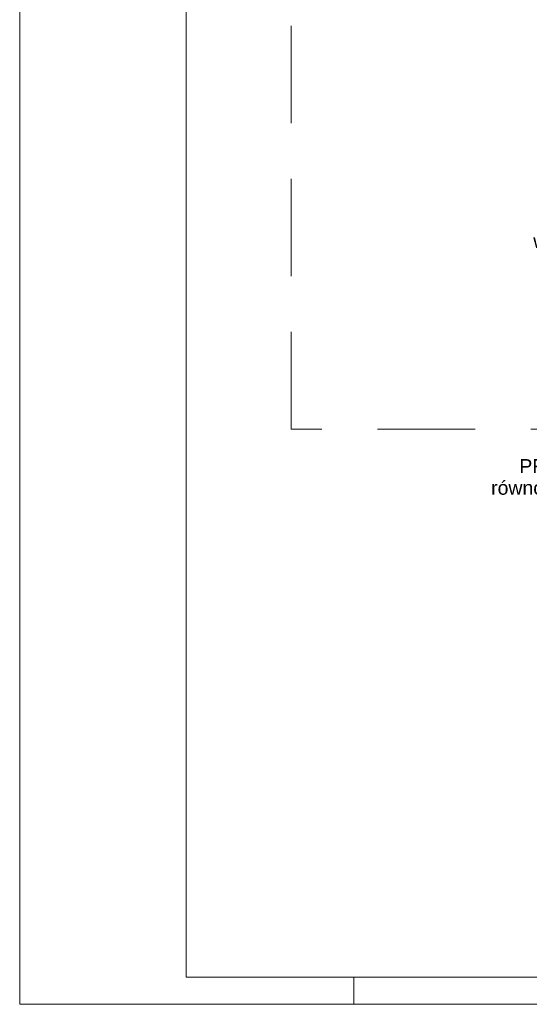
# Paper-space layout 'AD-06 DETAL KANAŁU UPUSTOWEGO ZEWNĘTRZNEGO' of a CAD drawing. Header units: millimetres. Extents: x 0 to 420, y 0 to 297.
# Tile 1 of 8: x 0 to 92, y 0 to 177. Entities that reach past the tile are written whole.
import ezdxf
from ezdxf.xclip import XClip

# ---------------------------------------------------------------- set-up
doc = ezdxf.new("R2010")
doc.units = ezdxf.units.MM
doc.header["$MEASUREMENT"] = 0
doc.header["$XCLIPFRAME"] = 0
doc.linetypes.add('PRZERYWANA_DU_A', pattern=[550, 350, -200])
for name, color, linetype, lineweight in [('A_Arkusz_Nr_pióra__1', 7, 'Continuous', 20), ('A_opisy EN_Nr_pióra__1', 7, 'Continuous', 20), ('A_ściany proj_Nr_pióra__2', 8, 'Continuous', 13)]:
    doc.layers.add(name, color=color, linetype=linetype, lineweight=lineweight)
doc.layers.add('A_Arkusz_Nr_pióra__237', color=7, linetype='Continuous', lineweight=5, true_color=0x343434)
doc.layers.add('A_podrys', color=7, linetype='Continuous')
doc.styles.add('STYL_AUTOMATYCZNY_1', font='arial.ttf')

# ---------------------------------------------------------------- blocks, each defined once
blk = doc.blocks.new('Rysunek_1_1', base_point=(-12066.03, -7041.92))
at = {"layer": 'A_ściany proj_Nr_pióra__2', "color": 8, "linetype": 'PRZERYWANA_DU_A', "lineweight": 13, "ltscale": 0.05}
for p, q in [((48.76, 103.28), (48.76, 256.51)), ((136.76, 103.28), (48.76, 103.28))]:
    blk.add_line(p, q, dxfattribs=at)
at = {"layer": 'A_opisy EN_Nr_pióra__1', "color": 7, "linetype": 'Continuous', "lineweight": 20, "insert": (131.04, 136.84), "char_height": 2.5, "attachment_point": 6, "style": 'STYL_AUTOMATYCZNY_1'}
blk.add_mtext('\\A1;{\\pqr;\\fArial|b0|i0|c238|p0;\\W1.000000;wełna mineralna 10,5 cm}', dxfattribs=at)
at = {"layer": 'A_opisy EN_Nr_pióra__1', "color": 7, "linetype": 'Continuous', "lineweight": 20, "insert": (131.04, 96.3), "char_height": 2.5, "width": 48.4397, "attachment_point": 6, "line_spacing_factor": 0.935453, "style": 'STYL_AUTOMATYCZNY_1'}
blk.add_mtext('\\A1;{\\pqr;\\fArial|b0|i0|c238|p0;\\W1.000000;okładzina podkonstrukcji PROMATEC-H Promat lub równoważne, R120 gr. 2,5 cm}', dxfattribs=at)

psp = doc.layouts.new('AD-06 DETAL KANAŁU UPUSTOWEGO ZEWNĘTRZNEGO')

# ---------------------------------------------------------------- linework, layer by layer
at = {"layer": 'A_Arkusz_Nr_pióra__1', "color": 7, "linetype": 'Continuous', "lineweight": 20}
for p in [(29.9, 292.1), (415.1, 4.9)]:
    psp.add_line(p, (29.9, 4.9), dxfattribs=at)
at = {"layer": 'A_Arkusz_Nr_pióra__1', "color": 7, "linetype": 'Continuous', "lineweight": 20, "flags": 128}
psp.add_lwpolyline([(0, 297), (420, 297), (420, 0), (0, 0)], close=True, dxfattribs=at)
at = {"layer": 'A_Arkusz_Nr_pióra__237', "color": 250, "linetype": 'Continuous', "lineweight": 5, "true_color": 0x343434}
psp.add_line((60, 0), (60, 4.9), dxfattribs=at)

# ---------------------------------------------------------------- block references
at = {"layer": 'A_podrys', "color": 37, "linetype": 'Continuous', "lineweight": 5, "true_color": 0x656532}
ref = psp.add_blockref('Rysunek_1_1', (-12066.03, -7041.92), dxfattribs=at)
XClip(ref).set_block_clipping_path([(43.0187673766, 58.080714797), (303.6482210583, 260.411474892)])

doc.saveas('drawing.dxf')
